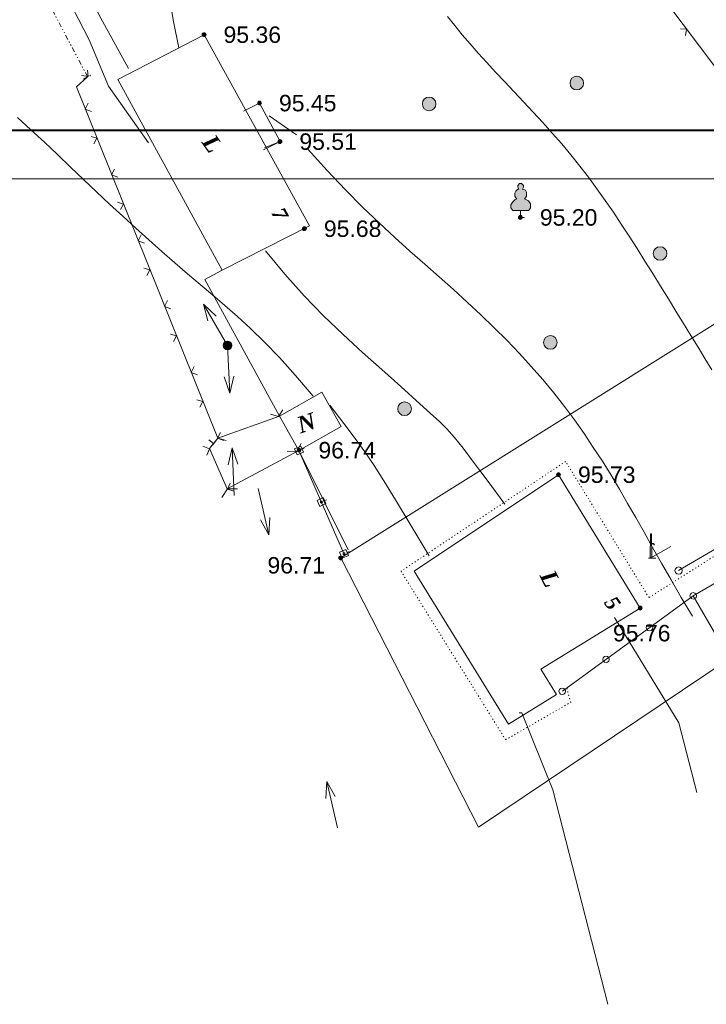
# Model space of a CAD drawing. Header units: millimetres. Extents: x 9396 to 25236, y 15106 to 31102.
# Tile 3 of 256: x 9576 to 9646, y 15739 to 15840. Entities that reach past the tile are written whole.
import ezdxf
from ezdxf.enums import TextEntityAlignment as Align

# ---------------------------------------------------------------- set-up
doc = ezdxf.new("R2010")
doc.units = ezdxf.units.MM
for name, pattern in [('DIVIDE', [1.25, 0.5, -0.25, 0, -0.25, 0, -0.25]), ('DOT', [0.25, 0, -0.25]), ('HIDDEN', [0.375, 0.25, -0.125])]:
    doc.linetypes.add(name, pattern=pattern)
for name, color, linetype, lineweight, true_color in [('1001010', 7, 'Continuous', 9, 0x000000), ('10010110', 7, 'Continuous', 20, 0xa25100), ('1060000', 7, 'Continuous', 9, 0x000000), ('1070000', 7, 'DOT', 9, 0x000000), ('2030012', 7, 'Continuous', 9, 0x000000), ('2030023', 7, 'Continuous', 9, 0x000000), ('21100200', 7, 'HIDDEN', 0, 0x800080), ('3000105', 7, 'DIVIDE', 9, 0x000000), ('3000113', 7, 'Continuous', 9, 0x000000), ('3000130', 7, 'Continuous', 9, 0x000000), ('3000140', 7, 'Continuous', 9, 0x000000), ('3000220', 7, 'Continuous', 9, 0x000000), ('3000260', 7, 'Continuous', 9, 0x000000), ('4000210', 7, 'Continuous', 9, 0x000000), ('5010210', 7, 'Continuous', 20, 0x008000), ('5010530', 7, 'Continuous', 9, 0x000000), ('6011210', 1, 'Continuous', 9, 0xff0000)]:
    doc.layers.add(name, color=color, linetype=linetype, lineweight=lineweight, true_color=true_color)
doc.layers.add('sapca', color=7, linetype='Continuous', lineweight=40)
doc.layers.add('strihovca', color=213, linetype='Continuous', lineweight=13)
doc.styles.add('10', font='timesbi.ttf', dxfattribs={"height": 0.001481})
doc.styles.add('9', font='timesbi.ttf', dxfattribs={"height": 0.001693})
doc.styles.add('F2', font='arial.ttf', dxfattribs={"height": 0.001693})

# ---------------------------------------------------------------- blocks, each defined once
blk = doc.blocks.new('SYMBOL21100200')
at = {"true_color": 0x800080}
h = blk.add_hatch(color=216, dxfattribs=at)
edge = h.paths.add_edge_path()
edge.add_arc((0, 0), 0.1, 0, 360)
at = {"color": 216, "linetype": 'Continuous', "lineweight": 0, "true_color": 0x800080}
blk.add_circle((0, 0), 0.1, dxfattribs=at)
blk = doc.blocks.new('SYMBOL4000210')
at = {"true_color": 0xffffff}
blk.add_hatch(color=7, dxfattribs=at).paths.add_polyline_path([(0.05, 1.75), (-0.05, 1.75), (-0.15, 1.65), (-0.15, 1.55), (-0.1, 1.45), (-0.15, 1.45), (-0.25, 1.35), (-0.3, 1.25), (-0.3, 1.1), (-0.25, 1), (-0.2, 0.95), (-0.3, 0.9), (-0.35, 0.85), (-0.4, 0.8), (-0.5, 0.65), (-0.5, 0.5), (-0.4, 0.35), (-0.3, 0.35), (-0.1, 0.35), (0, 0.35), (0.15, 0.35), (0.4, 0.35), (0.45, 0.4), (0.5, 0.5), (0.5, 0.7), (0.4, 0.85), (0.2, 0.95), (0.25, 1), (0.3, 1.1), (0.3, 1.3), (0.25, 1.4), (0.1, 1.45), (0.15, 1.55), (0.15, 1.65)])
at = {"color": 18, "linetype": 'Continuous', "lineweight": 0, "true_color": 0x000000, "flags": 128}
blk.add_lwpolyline([(0.05, 1.75), (-0.05, 1.75), (-0.15, 1.65), (-0.15, 1.55), (-0.1, 1.45), (-0.15, 1.45), (-0.25, 1.35), (-0.3, 1.25), (-0.3, 1.1), (-0.25, 1), (-0.2, 0.95), (-0.3, 0.9), (-0.35, 0.85), (-0.4, 0.8), (-0.5, 0.65), (-0.5, 0.5), (-0.4, 0.35), (-0.3, 0.35), (-0.1, 0.35), (0, 0.35), (0.15, 0.35), (0.4, 0.35), (0.45, 0.4), (0.5, 0.5), (0.5, 0.7), (0.4, 0.85), (0.2, 0.95), (0.25, 1), (0.3, 1.1), (0.3, 1.3), (0.25, 1.4), (0.1, 1.45), (0.15, 1.55), (0.15, 1.65), (0.05, 1.75)], close=True, dxfattribs=at)
blk.add_lwpolyline([(0, 0.35), (0, 0), (0.2, 0)], dxfattribs=at)
blk = doc.blocks.new('SYMBOL5010530')
at = {"true_color": 0x000000}
for points in [[(-0.05, 0), (-0.025, 1.25), (0.025, 1.25), (0.05, 0)], [(0.025, 0.75), (0.15, 0.75), (0.175, 0.675), (0.15, 0.675), (0.125, 0.725), (0.025, 0.725)]]:
    blk.add_hatch(color=18, dxfattribs=at).paths.add_polyline_path(points)
at = {"color": 18, "linetype": 'Continuous', "lineweight": 0, "true_color": 0x000000, "flags": 128}
for points in [[(-0.05, 0), (-0.025, 1.25), (0.025, 1.25), (0.05, 0), (-0.05, 0)], [(0.025, 0.75), (0.15, 0.75), (0.175, 0.675), (0.15, 0.675), (0.125, 0.725), (0.025, 0.725), (0.025, 0.75)]]:
    blk.add_lwpolyline(points, close=True, dxfattribs=at)
blk.add_lwpolyline([(-0.125, 0), (0.25, 0)], dxfattribs=at)
blk = doc.blocks.new('SYMBOL2030012')
at = {"true_color": 0xffffff}
h = blk.add_hatch(color=7, dxfattribs=at)
edge = h.paths.add_edge_path()
edge.add_arc((0, 0), 0.225, 0, 360)
at = {"true_color": 0x000000}
h = blk.add_hatch(color=18, dxfattribs=at)
edge = h.paths.add_edge_path()
edge.add_arc((0, 0), 0.05, 0, 360)
at = {"color": 18, "linetype": 'Continuous', "lineweight": 0, "true_color": 0x000000}
for radius in [0.225, 0.05]:
    blk.add_circle((0, 0), radius, dxfattribs=at)
blk = doc.blocks.new('SYMBOL2030023')
at = {"true_color": 0xffffff}
h = blk.add_hatch(color=7, dxfattribs=at)
edge = h.paths.add_edge_path()
edge.add_arc((0, 0), 0.35, 0, 360)
at = {"color": 18, "linetype": 'Continuous', "lineweight": 0, "true_color": 0x000000}
blk.add_circle((0, 0), 0.35, dxfattribs=at)

msp = doc.modelspace()

# ---------------------------------------------------------------- linework, layer by layer
at = {"layer": '1001010', "color": 253}
for p, q in [((9585.92, 15833.62), (9596.66, 15814.01)), ((9600.5, 15831.2), (9598.84, 15830.38)), ((9602.62, 15827.24), (9600.5, 15831.2)), ((9602.62, 15827.24), (9601.03, 15826.59)), ((9604.56, 15795.48), (9602.56, 15799)), ((9629.43, 15772.98), (9631.05, 15770.36))]:
    msp.add_line(p, q, dxfattribs=at)
for points in [[(9585.92, 15833.62, 0), (9594.8, 15838.22, 0), (9605.66, 15818.56, 0), (9596.66, 15814.01, 0)], [(9602.56, 15799, 0), (9594.88, 15813.04, 0), (9596.66, 15814.01, 0)], [(9602.56, 15799, 0), (9606.91, 15801.47, 0), (9608.91, 15797.95, 0), (9604.56, 15795.48, 0)], [(9616.42, 15783.04, 0), (9631.26, 15792.98, 0), (9639.66, 15779.26, 0), (9629.43, 15772.98, 0)], [(9647.82, 15775.85, 0), (9645.12, 15780.52, 0), (9654, 15785.66, 0)], [(9616.42, 15783.04, 0), (9626.12, 15767.32, 0), (9631.05, 15770.36, 0)]]:
    msp.add_polyline3d(points, dxfattribs=at)
at = {"layer": '10010110'}
for p, q in [((9604.29, 15827.92), (9601.51, 15829.9)), ((9604.56, 15795.48), (9609.62, 15785.25))]:
    msp.add_line(p, q, dxfattribs=at)
for points in [[(9587.04, 15834.77, 0), (9584.19, 15839.93, 0.76), (9581.83, 15844.51, 1.91), (9579.9, 15848.6, 3.55), (9578.36, 15852.26, 5.8), (9577.15, 15855.6, 8.77), (9576.22, 15858.68, 12.56), (9575.5, 15861.59, 17.3), (9574.94, 15864.41, 23.08), (9574.5, 15867.21, 29.83), (9574.17, 15869.96, 36.65), (9573.94, 15872.63, 42.45), (9573.83, 15875.2, 46.14), (9573.82, 15877.62, 46.63), (9573.93, 15879.87, 42.82), (9574.14, 15881.91, 33.62), (9574.47, 15883.7, 17.95)], [(9591.24, 15842.07, 1.07), (9591.66, 15839.59, 0.25), (9592.19, 15836.87, 0)], [(9647.03, 15803.78, 0), (9646.32, 15804.92, 0), (9645.61, 15806.09, 0), (9644.87, 15807.3, 0), (9644.11, 15808.54, 0), (9643.34, 15809.8, 0), (9642.56, 15811.08, 0), (9641.76, 15812.37, 0), (9640.96, 15813.66, 0), (9640.15, 15814.95, 0), (9639.34, 15816.23, 0), (9638.53, 15817.5, 0), (9637.72, 15818.75, 0), (9636.9, 15819.98, 0), (9636.06, 15821.19, 0), (9635.21, 15822.39, 0), (9634.34, 15823.57, 0), (9633.45, 15824.73, 0), (9632.54, 15825.88, 0), (9631.59, 15827.01, 0), (9630.62, 15828.12, 0), (9629.64, 15829.21, 0), (9628.65, 15830.28, 0), (9627.66, 15831.34, 0), (9626.68, 15832.37, 0), (9625.72, 15833.39, 0), (9624.78, 15834.39, 0), (9623.88, 15835.37, 0), (9623.01, 15836.34, 0), (9622.17, 15837.29, 0), (9621.36, 15838.23, 0), (9620.58, 15839.17, 0), (9619.83, 15840.11, 0)], [(9606.01, 15801.06, 0), (9604.2, 15803.19, 0), (9602.55, 15805.02, 0), (9601.02, 15806.61, 0), (9599.59, 15808.01, 0), (9598.24, 15809.25, 0), (9596.94, 15810.39, 0), (9595.66, 15811.48, 0), (9594.39, 15812.55, 0), (9593.1, 15813.65, 0), (9591.78, 15814.78, 0), (9590.46, 15815.94, 0), (9589.12, 15817.13, 0), (9587.78, 15818.34, 0), (9586.43, 15819.57, 0), (9585.08, 15820.82, 0), (9583.74, 15822.08, 0), (9582.4, 15823.34, 0), (9581.07, 15824.62, 0), (9579.72, 15825.9, 0), (9578.37, 15827.18, 0), (9576.99, 15828.46, 0), (9575.59, 15829.73, 0)], [(9645.03, 15778.44, 0), (9643.89, 15780.36, 0), (9642.84, 15782.17, 0), (9641.86, 15783.88, 0), (9640.94, 15785.5, 0), (9640.07, 15787.06, 0), (9639.21, 15788.57, 0), (9638.37, 15790.03, 0), (9637.53, 15791.48, 0), (9636.66, 15792.92, 0), (9635.77, 15794.36, 0), (9634.84, 15795.78, 0), (9633.89, 15797.2, 0), (9632.89, 15798.61, 0), (9631.86, 15800, 0), (9630.77, 15801.39, 0), (9629.64, 15802.76, 0), (9628.46, 15804.12, 0), (9627.23, 15805.46, 0), (9625.95, 15806.8, 0), (9624.62, 15808.12, 0), (9623.26, 15809.43, 0), (9621.87, 15810.74, 0), (9620.44, 15812.04, 0), (9618.98, 15813.34, 0), (9617.5, 15814.65, 0), (9615.98, 15815.98, 0), (9614.42, 15817.38, 0), (9612.8, 15818.87, 0), (9611.1, 15820.49, 0), (9609.33, 15822.28, 0), (9607.46, 15824.26, 0), (9605.48, 15826.46, 0)], [(9616.99, 15800.27, 0), (9615.04, 15802.04, 0), (9613.07, 15803.79, 0), (9611.09, 15805.56, 0), (9609.1, 15807.4, 0), (9607.1, 15809.32, 0), (9605.1, 15811.38, 0), (9603.1, 15813.59, 0), (9601.11, 15816.01, 0)], [(9617.96, 15784.64, 0), (9616.01, 15787.89, 0), (9614.5, 15790.4, 0), (9613.29, 15792.35, 0), (9612.28, 15793.93, 0), (9611.34, 15795.32, 0), (9610.34, 15796.69, 0), (9609.18, 15798.24, 0), (9607.73, 15800.14, 0)], [(9625.72, 15789.95, 0), (9623.92, 15792.4, 0), (9622.53, 15794.28, 0), (9621.44, 15795.7, 0), (9620.56, 15796.8, 0), (9619.77, 15797.68, 0), (9618.98, 15798.47, 0), (9618.09, 15799.29, 0), (9616.99, 15800.27, 0)]]:
    msp.add_polyline3d(points, dxfattribs=at)
at = {"layer": '1060000', "color": 253}
msp.add_line((9602.62, 15827.24), (9600.91, 15826.39), dxfattribs=at)
for points in [[(9589.07, 15827.12, 0), (9584.97, 15832.95, 0), (9582.99, 15837.71, 0), (9580.21, 15843.13, 0), (9573.99, 15852, 0), (9565.92, 15865.62, 0), (9563.94, 15871.31, 0)], [(9637.01, 15778.29, 0), (9643.62, 15767.44, 0), (9645.21, 15761.35, 0), (9645.48, 15760.3, 0)], [(9636.33, 15738.51, 0), (9630.66, 15760.56, 0), (9627.48, 15768.5, 0), (9627.22, 15768.5, 0)]]:
    msp.add_polyline3d(points, dxfattribs=at)
at = {"layer": '1070000', "color": 253}
msp.add_polyline3d([(9661.67, 15793.72, 0), (9640.56, 15780.34, 0), (9631.99, 15794.34, 0), (9615.06, 15783.05, 0), (9625.82, 15765.71, 0), (9632.51, 15769.57, 0), (9632.07, 15771.16, 0)], dxfattribs=at)
at = {"layer": '3000105', "color": 253}
for p, q in [((9582.82, 15833.9), (9578.46, 15842.16)), ((9582.38, 15833.66), (9583.35, 15834.18))]:
    msp.add_line(p, q, dxfattribs=at)
at = {"layer": '3000113', "color": 253}
for p, q in [((9660.88, 15817), (9608.86, 15784.42)), ((9678.06, 15793.68), (9623.04, 15756.74)), ((9608.86, 15784.42), (9623.04, 15756.74))]:
    msp.add_line(p, q, dxfattribs=at)
at = {"layer": '3000130', "color": 253}
for p, q in [((9605.11, 15795.72), (9604.88, 15795.62)), ((9604.56, 15795.48), (9609.19, 15784.87)), ((9607.42, 15790.41), (9607.19, 15790.31)), ((9609.74, 15785.09), (9609.51, 15784.99))]:
    msp.add_line(p, q, dxfattribs=at)
for points in [[(9604.1, 15795.65, 0), (9604.37, 15795.03, 0), (9605.01, 15795.31, 0), (9604.74, 15795.93, 0), (9604.1, 15795.65, 0)], [(9604.56, 15795.38, 0), (9604.61, 15795.4, 0), (9604.64, 15795.43, 0), (9604.66, 15795.48, 0), (9604.64, 15795.53, 0), (9604.61, 15795.57, 0), (9604.56, 15795.58, 0), (9604.51, 15795.57, 0), (9604.47, 15795.53, 0), (9604.46, 15795.48, 0), (9604.47, 15795.43, 0), (9604.51, 15795.4, 0), (9604.56, 15795.38, 0)], [(9606.42, 15790.34, 0), (9606.69, 15789.72, 0), (9607.33, 15790, 0), (9607.06, 15790.62, 0), (9606.42, 15790.34, 0)], [(9606.87, 15790.07, 0), (9606.92, 15790.08, 0), (9606.96, 15790.12, 0), (9606.97, 15790.17, 0), (9606.96, 15790.22, 0), (9606.92, 15790.25, 0), (9606.87, 15790.27, 0), (9606.82, 15790.25, 0), (9606.79, 15790.22, 0), (9606.78, 15790.17, 0), (9606.79, 15790.12, 0), (9606.82, 15790.08, 0), (9606.87, 15790.07, 0)], [(9608.74, 15785.02, 0), (9609.01, 15784.4, 0), (9609.65, 15784.68, 0), (9609.38, 15785.3, 0), (9608.74, 15785.02, 0)], [(9609.19, 15784.75, 0), (9609.24, 15784.77, 0), (9609.28, 15784.8, 0), (9609.29, 15784.85, 0), (9609.28, 15784.9, 0), (9609.24, 15784.94, 0), (9609.19, 15784.95, 0), (9609.14, 15784.94, 0), (9609.11, 15784.9, 0), (9609.1, 15784.85, 0), (9609.11, 15784.8, 0), (9609.14, 15784.77, 0), (9609.19, 15784.75, 0)]]:
    msp.add_polyline3d(points, close=True, dxfattribs=at)
at = {"layer": '3000140', "color": 253}
for p, q in [((9643.61, 15783.11), (9661.67, 15793.72)), ((9645.12, 15780.52), (9631.68, 15770.72))]:
    msp.add_line(p, q, dxfattribs=at)
for points in [[(9643.61, 15782.74, 0), (9643.8, 15782.79, 0), (9643.94, 15782.93, 0), (9643.99, 15783.12, 0), (9643.94, 15783.31, 0), (9643.8, 15783.44, 0), (9643.61, 15783.49, 0), (9643.42, 15783.44, 0), (9643.29, 15783.31, 0), (9643.23, 15783.12, 0), (9643.29, 15782.93, 0), (9643.42, 15782.79, 0), (9643.61, 15782.74, 0)], [(9645.12, 15780.18, 0), (9645.29, 15780.23, 0), (9645.41, 15780.35, 0), (9645.45, 15780.52, 0), (9645.41, 15780.69, 0), (9645.29, 15780.81, 0), (9645.12, 15780.86, 0), (9644.95, 15780.81, 0), (9644.83, 15780.69, 0), (9644.78, 15780.52, 0), (9644.83, 15780.35, 0), (9644.95, 15780.23, 0), (9645.12, 15780.18, 0)], [(9640.63, 15776.91, 0), (9640.8, 15776.96, 0), (9640.92, 15777.08, 0), (9640.97, 15777.25, 0), (9640.92, 15777.42, 0), (9640.8, 15777.54, 0), (9640.63, 15777.59, 0), (9640.46, 15777.54, 0), (9640.34, 15777.42, 0), (9640.29, 15777.25, 0), (9640.34, 15777.08, 0), (9640.46, 15776.96, 0), (9640.63, 15776.91, 0)], [(9636.15, 15773.64, 0), (9636.31, 15773.69, 0), (9636.44, 15773.81, 0), (9636.48, 15773.98, 0), (9636.44, 15774.15, 0), (9636.31, 15774.27, 0), (9636.15, 15774.32, 0), (9635.98, 15774.27, 0), (9635.85, 15774.15, 0), (9635.81, 15773.98, 0), (9635.85, 15773.81, 0), (9635.98, 15773.69, 0), (9636.15, 15773.64, 0)], [(9631.64, 15770.36, 0), (9631.81, 15770.41, 0), (9631.93, 15770.53, 0), (9631.98, 15770.7, 0), (9631.93, 15770.87, 0), (9631.81, 15770.99, 0), (9631.64, 15771.03, 0), (9631.47, 15770.99, 0), (9631.35, 15770.87, 0), (9631.3, 15770.7, 0), (9631.35, 15770.53, 0), (9631.47, 15770.41, 0), (9631.64, 15770.36, 0)]]:
    msp.add_polyline3d(points, close=True, dxfattribs=at)
at = {"layer": '3000220', "color": 253}
for p, q in [((9595.34, 15795.66), (9596.2, 15796.72)), ((9595.77, 15796.19), (9595.3, 15796.57))]:
    msp.add_line(p, q, dxfattribs=at)
at = {"layer": '3000260', "color": 253}
for p, q in [((9596.2, 15796.72), (9602.56, 15799)), ((9595.34, 15795.66), (9597.19, 15791.52)), ((9597.19, 15791.52), (9604.56, 15795.48))]:
    msp.add_line(p, q, dxfattribs=at)
for points in [[(9660.88, 15817, 0), (9642.4, 15841.5, 0), (9622.14, 15869.94, 0)], [(9644.31, 15838.14, 0), (9644.44, 15838.79, 0), (9643.79, 15838.83, 0)], [(9582.21, 15834.03, 0), (9582.86, 15833.94, 0), (9582.82, 15834.58, 0)], [(9596.2, 15796.72, 0), (9581.66, 15832.86, 0), (9582.82, 15833.9, 0)], [(9583.21, 15830.35, 0), (9582.57, 15830.59, 0), (9582.87, 15831.19, 0)], [(9583.47, 15827.01, 0), (9583.78, 15827.59, 0), (9583.17, 15827.77, 0)], [(9585.93, 15823.57, 0), (9585.29, 15823.82, 0), (9585.59, 15824.42, 0)], [(9586.2, 15820.24, 0), (9586.5, 15820.81, 0), (9585.89, 15821, 0)], [(9588.66, 15816.8, 0), (9588.02, 15817.05, 0), (9588.32, 15817.65, 0)], [(9588.92, 15813.47, 0), (9589.23, 15814.04, 0), (9588.61, 15814.23, 0)], [(9591.38, 15810.03, 0), (9590.74, 15810.27, 0), (9591.04, 15810.88, 0)], [(9591.65, 15806.69, 0), (9591.95, 15807.27, 0), (9591.34, 15807.45, 0)], [(9594.11, 15803.26, 0), (9593.47, 15803.5, 0), (9593.77, 15804.1, 0)], [(9594.37, 15799.92, 0), (9594.68, 15800.5, 0), (9594.06, 15800.68, 0)], [(9601.63, 15799.2, 0), (9602.44, 15798.96, 0), (9602.89, 15799.65, 0)], [(9595.67, 15796, 0), (9596.21, 15796.73, 0), (9597.07, 15796.5, 0)], [(9596.83, 15796.48, 0), (9596.19, 15796.73, 0), (9596.49, 15797.33, 0)], [(9594.67, 15795.93, 0), (9595.34, 15795.65, 0), (9595.09, 15794.99, 0)], [(9603.36, 15795.41, 0), (9604.33, 15795.36, 0), (9604.8, 15796.18, 0)], [(9597.47, 15792.11, 0), (9597.21, 15791.48, 0), (9597.85, 15791.27, 0)], [(9596.62, 15790.65, 0), (9597.2, 15791.53, 0), (9598.22, 15791.51, 0)]]:
    msp.add_polyline3d(points, dxfattribs=at)
at = {"layer": '5010210'}
msp.add_line((9640.77, 15784.42), (9642.82, 15785.6), dxfattribs=at)
at = {"layer": '6011210'}
for p, q in [((9597.22, 15806.28), (9594.75, 15810.51)), ((9597.22, 15806.28), (9597.44, 15801.38)), ((9597.91, 15790.84), (9597.69, 15795.73)), ((9600.35, 15791.56), (9601.46, 15786.79)), ((9608.54, 15756.66), (9607.42, 15761.43))]:
    msp.add_line(p, q, dxfattribs=at)
for points in [[(9595.18, 15808.79, 0), (9594.75, 15810.51, 0), (9594.75, 15810.51, 0), (9596.04, 15809.29, 0)], [(9597.86, 15803.1, 0), (9597.44, 15801.38, 0), (9597.44, 15801.38, 0), (9596.86, 15803.06, 0)], [(9597.26, 15794.01, 0), (9597.69, 15795.73, 0), (9597.69, 15795.73, 0), (9598.26, 15794.05, 0)], [(9601.56, 15788.56, 0), (9601.46, 15786.79, 0), (9601.46, 15786.79, 0), (9600.59, 15788.33, 0)], [(9607.32, 15759.66, 0), (9607.42, 15761.43, 0), (9607.42, 15761.43, 0), (9608.29, 15759.89, 0)]]:
    msp.add_polyline3d(points, dxfattribs=at)
at = {"layer": 'sapca', "elevation": 147.65}
msp.add_lwpolyline([(9526.51, 15828.4), (9921.51, 15828.4), (9921.51, 16115.4), (9526.51, 16115.4)], close=True, dxfattribs=at)
at = {"layer": 'strihovca', "ltscale": 0.5, "elevation": 147.65}
msp.add_lwpolyline([(9506.51, 15823.4), (9926.51, 15823.4), (9926.51, 16120.4), (9506.51, 16120.4)], close=True, dxfattribs=at)

# ---------------------------------------------------------------- block references
at = {"layer": '2030012', "color": 253, "xscale": 2, "yscale": 2, "zscale": 2}
msp.add_blockref('SYMBOL2030012', (9597.22, 15806.28), dxfattribs=at)
at = {"layer": '2030023', "color": 253, "xscale": 2, "yscale": 2, "zscale": 2}
for p in [(9633.14, 15833.26), (9617.95, 15831.12), (9641.71, 15815.73), (9630.42, 15806.58), (9615.42, 15799.76)]:
    msp.add_blockref('SYMBOL2030023', p, dxfattribs=at)
at = {"layer": '21100200', "xscale": 2, "yscale": 2, "zscale": 2}
for p in [(9594.8, 15838.24, 190.72), (9600.5, 15831.2, 190.9), (9602.6, 15827.24, 191.02), (9627.34, 15819.44, 190.4), (9605.12, 15818.28, 191.36), (9604.56, 15795.5, 193.48), (9631.26, 15792.98, 191.46), (9608.86, 15784.42, 193.42), (9639.66, 15779.26, 191.52)]:
    msp.add_blockref('SYMBOL21100200', p, dxfattribs=at)
at = {"layer": '4000210', "color": 253, "xscale": 2, "yscale": 2, "zscale": 2}
msp.add_blockref('SYMBOL4000210', (9627.36, 15819.44), dxfattribs=at)
at = {"layer": '5010530', "color": 253, "xscale": 2, "yscale": 2, "zscale": 2}
msp.add_blockref('SYMBOL5010530', (9640.77, 15784.41), dxfattribs=at)

# ---------------------------------------------------------------- texts
at = {"layer": '1001010', "color": 253, "style": '9'}
for s, rotation, p in [('L', 305, (9595.19, 15827.66)), ('N', 19, (9604.45, 15798.01)), ('L', 296.8, (9630.04, 15782.98))]:
    msp.add_text(s, height=1.69, rotation=rotation, dxfattribs=at).set_placement(p, align=Align.MIDDLE_LEFT)
at = {"layer": '1001010', "color": 1, "true_color": 0xff0000, "style": '10'}
for s, rotation, p in [('7', 298.1, (9602.33, 15820.28)), ('5', 304.3, (9636.5, 15780.24))]:
    msp.add_text(s, height=1.48, rotation=rotation, dxfattribs=at).set_placement(p, align=Align.MIDDLE_LEFT)
at = {"layer": '21100200', "color": 253, "style": 'F2'}
for s, p in [('95.36', (9596.8, 15838.24, 190.72)), ('95.45', (9602.5, 15831.2, 190.9)), ('95.51', (9604.6, 15827.24, 191.02)), ('95.20', (9629.34, 15819.44, 190.4)), ('95.68', (9607.12, 15818.28, 191.36)), ('96.74', (9606.56, 15795.5, 193.48)), ('95.73', (9633.26, 15792.98, 191.46)), ('96.71', (9601.32, 15783.66, 193.42)), ('95.76', (9636.86, 15776.68, 191.52))]:
    msp.add_text(s, height=1.693, dxfattribs=at).set_placement(p, align=Align.MIDDLE_LEFT)

doc.saveas('drawing.dxf')
